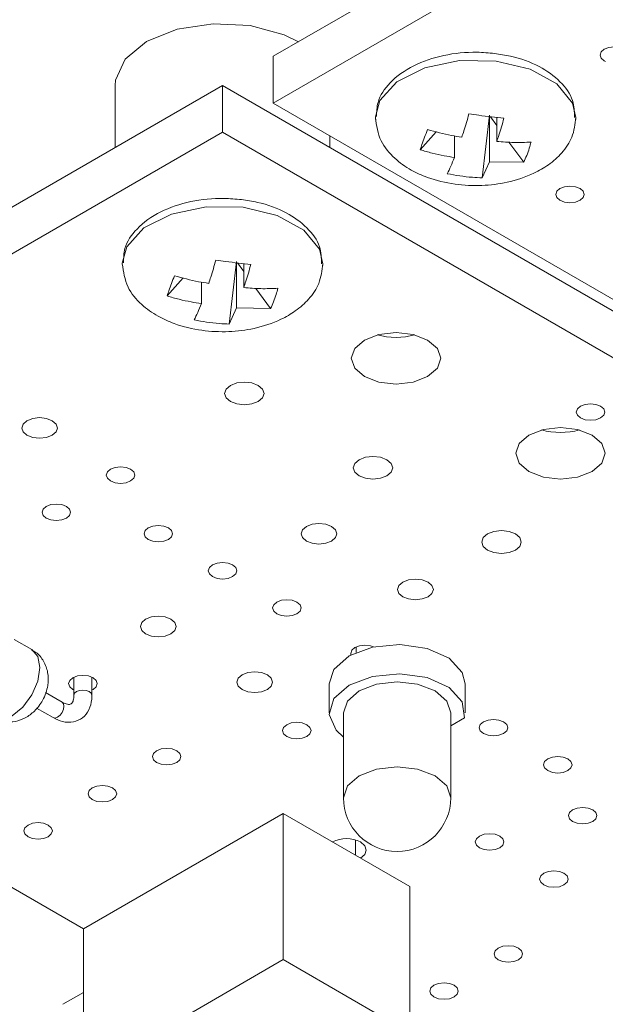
# Model space of a CAD drawing. Header units: millimetres. Extents: x 0 to 210, y 0 to 297.
# Tile 12 of 24: x 140.36 to 141.99, y 158.48 to 161.23. Entities that reach past the tile are written whole.
import ezdxf

# ---------------------------------------------------------------- set-up
doc = ezdxf.new("R2010")
doc.units = ezdxf.units.MM

msp = doc.modelspace()

# ---------------------------------------------------------------- linework, layer by layer
at = {"color": 7, "linetype": 'Continuous', "lineweight": 15}
for p, q in [((143.1847, 162.3521), (141.0634, 161.1275)), ((143.1847, 162.2214), (141.0634, 160.9968)), ((141.0634, 160.9968), (141.0634, 161.1275)), ((140.922, 161.0458), (138.8006, 159.8212)), ((140.622, 161.0459), (140.622, 160.8727)), ((140.922, 160.9152), (140.922, 161.0458)), ((142.7958, 159.9641), (140.922, 161.0458)), ((141.0634, 160.9968), (142.7958, 159.9967)), ((141.6477, 160.7878), (141.6678, 160.9627)), ((141.6678, 160.8332), (141.6678, 160.9627)), ((141.6883, 160.9345), (141.6707, 160.9586)), ((141.6883, 160.8897), (141.6883, 160.9568)), ((141.909, 160.9514), (141.9091, 160.9565)), ((141.519, 160.917), (141.4743, 160.8664)), ((140.922, 160.9152), (138.8006, 159.6906)), ((142.7958, 159.8334), (140.922, 160.9152)), ((141.222, 160.8726), (141.222, 160.9053)), ((141.5699, 160.845), (141.5699, 160.905)), ((141.7634, 160.8314), (141.7224, 160.8877)), ((141.6678, 160.8332), (141.6477, 160.7878)), ((141.6678, 160.8332), (141.7634, 160.8314)), ((140.9406, 160.3796), (140.9606, 160.5544)), ((140.9606, 160.4249), (140.9606, 160.5544)), ((140.9812, 160.5262), (140.9636, 160.5503)), ((140.9812, 160.4814), (140.9812, 160.5485)), ((141.2018, 160.5431), (141.202, 160.5482)), ((140.8119, 160.5087), (140.7672, 160.4582)), ((140.8628, 160.4368), (140.8628, 160.4967)), ((141.0563, 160.4232), (141.0153, 160.4794)), ((140.9606, 160.4249), (140.9406, 160.3796)), ((140.9606, 160.4249), (141.0563, 160.4232)), ((138.8006, 159.6906), (140.5331, 158.6905)), ((140.3889, 159.4709), (140.3401, 159.4991)), ((141.295, 159.4778), (141.295, 159.4628)), ((140.5069, 159.3936), (140.5069, 159.343)), ((140.5569, 159.343), (140.5569, 159.3936)), ((140.4736, 159.3238), (140.4269, 159.3509)), ((141.2198, 159.3754), (141.2198, 159.2937)), ((141.5998, 159.2937), (141.5998, 159.3754)), ((140.5069, 159.3435), (140.5069, 159.343)), ((140.4026, 159.3071), (140.4487, 159.2805)), ((141.2598, 159.2937), (141.2598, 159.0569)), ((141.5598, 159.0569), (141.5598, 159.2937)), ((141.5598, 159.2579), (141.5983, 159.2801)), ((141.0917, 159.0129), (140.5331, 158.6905)), ((141.0917, 158.6047), (141.0917, 159.0129)), ((141.4452, 158.8088), (141.0917, 159.0129)), ((141.2932, 158.9393), (141.2932, 158.8966)), ((141.2296, 158.9334), (141.2296, 158.9333)), ((141.4452, 158.4006), (141.4452, 158.8088)), ((140.5331, 158.2822), (140.5331, 158.6905)), ((141.0917, 158.6047), (140.5331, 158.2822)), ((141.4452, 158.4006), (141.0917, 158.6047)), ((140.5331, 158.5132), (140.4755, 158.4799))]:
    msp.add_line(p, q, dxfattribs=at)
at = {"color": 7, "linetype": 'Continuous', "lineweight": 15, "flags": 128}
for points in [[(141.1342, 161.1683), (141.0941, 161.1878), (140.9996, 161.2132), (140.8958, 161.2184), (140.7952, 161.2029), (140.7099, 161.1684), (140.6501, 161.1191), (140.6231, 161.061), (140.622, 161.0459)], [(142.0449, 161.1473), (142.032, 161.1523), (142.0167, 161.154), (142.0015, 161.1523), (141.9885, 161.1473), (141.9799, 161.1398), (141.9769, 161.131), (141.9799, 161.1222), (141.9885, 161.1147), (141.9918, 161.113)], [(141.6866, 161.1142), (141.5837, 161.1155), (141.4869, 161.0953), (141.4094, 161.0562), (141.3615, 161.0036), (141.3491, 160.9584), (141.3492, 160.9509)], [(141.921, 160.758), (141.9081, 160.763), (141.8928, 160.7648), (141.8775, 160.763), (141.8646, 160.758), (141.856, 160.7506), (141.8529, 160.7418), (141.856, 160.733), (141.8646, 160.7255), (141.8775, 160.7205), (141.8928, 160.7187), (141.9081, 160.7205), (141.921, 160.7255), (141.9296, 160.733), (141.9327, 160.7418), (141.9296, 160.7506), (141.921, 160.758)], [(140.9794, 160.7059), (140.8765, 160.7072), (140.7798, 160.687), (140.7023, 160.648), (140.6544, 160.5954), (140.642, 160.5501), (140.6421, 160.5426)], [(141.4951, 160.3351), (141.4545, 160.3507), (141.4067, 160.3562), (141.3589, 160.3507), (141.3184, 160.3351), (141.2913, 160.3117), (141.2817, 160.2841), (141.2913, 160.2565), (141.3184, 160.233), (141.3589, 160.2174), (141.4067, 160.2119), (141.4545, 160.2174), (141.4951, 160.233), (141.5222, 160.2565), (141.5317, 160.2841), (141.5222, 160.3117), (141.4951, 160.3351)], [(141.022, 160.2084), (141.0041, 160.2153), (140.983, 160.2177), (140.9619, 160.2153), (140.9441, 160.2084), (140.9321, 160.198), (140.9279, 160.1859), (140.9321, 160.1737), (140.9441, 160.1634), (140.9619, 160.1565), (140.983, 160.1541), (141.0041, 160.1565), (141.022, 160.1634), (141.034, 160.1737), (141.0381, 160.1859), (141.034, 160.198), (141.022, 160.2084)], [(141.9784, 160.1502), (141.9655, 160.1552), (141.9502, 160.1569), (141.9349, 160.1552), (141.922, 160.1502), (141.9134, 160.1427), (141.9103, 160.1339), (141.9134, 160.1251), (141.922, 160.1176), (141.9349, 160.1127), (141.9502, 160.1109), (141.9655, 160.1127), (141.9784, 160.1176), (141.987, 160.1251), (141.9901, 160.1339), (141.987, 160.1427), (141.9784, 160.1502)], [(140.4462, 160.1099), (140.43, 160.1161), (140.4108, 160.1183), (140.3917, 160.1161), (140.3754, 160.1099), (140.3646, 160.1005), (140.3608, 160.0894), (140.3646, 160.0784), (140.3754, 160.069), (140.3917, 160.0628), (140.4108, 160.0606), (140.43, 160.0628), (140.4462, 160.069), (140.457, 160.0784), (140.4608, 160.0894), (140.457, 160.1005), (140.4462, 160.1099)], [(141.9547, 160.0697), (141.9141, 160.0854), (141.8663, 160.0909), (141.8185, 160.0854), (141.778, 160.0697), (141.7509, 160.0463), (141.7414, 160.0187), (141.7509, 159.9911), (141.778, 159.9677), (141.8185, 159.9521), (141.8663, 159.9466), (141.9141, 159.9521), (141.9547, 159.9677), (141.9818, 159.9911), (141.9913, 160.0187), (141.9818, 160.0463), (141.9547, 160.0697)], [(141.3814, 160.0009), (141.3635, 160.0078), (141.3424, 160.0102), (141.3213, 160.0078), (141.3034, 160.0009), (141.2915, 159.9906), (141.2873, 159.9784), (141.2915, 159.9662), (141.3034, 159.9559), (141.3213, 159.949), (141.3424, 159.9466), (141.3635, 159.949), (141.3814, 159.9559), (141.3933, 159.9662), (141.3975, 159.9784), (141.3933, 159.9906), (141.3814, 160.0009)], [(140.6653, 159.974), (140.6524, 159.979), (140.6371, 159.9808), (140.6218, 159.979), (140.6089, 159.974), (140.6003, 159.9666), (140.5972, 159.9578), (140.6003, 159.949), (140.6089, 159.9415), (140.6218, 159.9365), (140.6371, 159.9347), (140.6524, 159.9365), (140.6653, 159.9415), (140.674, 159.949), (140.677, 159.9578), (140.674, 159.9666), (140.6653, 159.974)], [(140.4857, 159.8704), (140.4728, 159.8754), (140.4575, 159.8771), (140.4422, 159.8754), (140.4293, 159.8704), (140.4207, 159.8629), (140.4176, 159.8541), (140.4207, 159.8453), (140.4293, 159.8378), (140.4422, 159.8328), (140.4575, 159.8311), (140.4728, 159.8328), (140.4857, 159.8378), (140.4943, 159.8453), (140.4974, 159.8541), (140.4943, 159.8629), (140.4857, 159.8704)], [(140.7707, 159.8105), (140.7578, 159.8155), (140.7425, 159.8173), (140.7273, 159.8155), (140.7143, 159.8105), (140.7057, 159.8031), (140.7027, 159.7943), (140.7057, 159.7854), (140.7143, 159.778), (140.7273, 159.773), (140.7425, 159.7712), (140.7578, 159.773), (140.7707, 159.778), (140.7794, 159.7854), (140.7824, 159.7943), (140.7794, 159.8031), (140.7707, 159.8105)], [(141.2269, 159.8147), (141.2107, 159.8209), (141.1915, 159.8231), (141.1724, 159.8209), (141.1562, 159.8147), (141.1453, 159.8053), (141.1415, 159.7943), (141.1453, 159.7832), (141.1562, 159.7738), (141.1724, 159.7676), (141.1915, 159.7654), (141.2107, 159.7676), (141.2269, 159.7738), (141.2378, 159.7832), (141.2416, 159.7943), (141.2378, 159.8053), (141.2269, 159.8147)], [(141.7406, 159.7935), (141.7227, 159.8004), (141.7016, 159.8029), (141.6805, 159.8004), (141.6627, 159.7935), (141.6507, 159.7832), (141.6465, 159.771), (141.6507, 159.7589), (141.6627, 159.7485), (141.6805, 159.7416), (141.7016, 159.7392), (141.7227, 159.7416), (141.7406, 159.7485), (141.7526, 159.7589), (141.7567, 159.771), (141.7526, 159.7832), (141.7406, 159.7935)], [(140.9503, 159.7069), (140.9374, 159.7118), (140.9221, 159.7136), (140.9069, 159.7118), (140.8939, 159.7069), (140.8853, 159.6994), (140.8823, 159.6906), (140.8853, 159.6818), (140.8939, 159.6743), (140.9069, 159.6693), (140.9221, 159.6676), (140.9374, 159.6693), (140.9503, 159.6743), (140.959, 159.6818), (140.962, 159.6906), (140.959, 159.6994), (140.9503, 159.7069)], [(141.4963, 159.6592), (141.4801, 159.6654), (141.461, 159.6676), (141.4418, 159.6654), (141.4256, 159.6592), (141.4147, 159.6498), (141.4109, 159.6387), (141.4147, 159.6277), (141.4256, 159.6183), (141.4418, 159.612), (141.461, 159.6098), (141.4801, 159.612), (141.4963, 159.6183), (141.5072, 159.6277), (141.511, 159.6387), (141.5072, 159.6498), (141.4963, 159.6592)], [(141.1299, 159.6032), (141.117, 159.6082), (141.1017, 159.6099), (141.0865, 159.6082), (141.0735, 159.6032), (141.0649, 159.5957), (141.0619, 159.5869), (141.0649, 159.5781), (141.0735, 159.5706), (141.0865, 159.5656), (141.1017, 159.5639), (141.117, 159.5656), (141.1299, 159.5706), (141.1386, 159.5781), (141.1416, 159.5869), (141.1386, 159.5957), (141.1299, 159.6032)], [(140.7779, 159.5555), (140.7617, 159.5617), (140.7425, 159.5639), (140.7234, 159.5617), (140.7072, 159.5555), (140.6963, 159.5461), (140.6925, 159.535), (140.6963, 159.524), (140.7072, 159.5146), (140.7234, 159.5084), (140.7425, 159.5062), (140.7617, 159.5084), (140.7779, 159.5146), (140.7888, 159.524), (140.7926, 159.535), (140.7888, 159.5461), (140.7779, 159.5555)], [(141.2198, 159.3754), (141.2328, 159.4152), (141.2754, 159.4529), (141.3407, 159.4776), (141.4177, 159.485), (141.4933, 159.4739), (141.5548, 159.4462), (141.5919, 159.4066), (141.5998, 159.3754)], [(141.344, 159.4783), (141.3352, 159.4811), (141.32, 159.4829), (141.3047, 159.4811), (141.2918, 159.4762), (141.2831, 159.4687), (141.2801, 159.4599), (141.2807, 159.4559)], [(141.0473, 159.3999), (141.0311, 159.4062), (141.0119, 159.4084), (140.9928, 159.4062), (140.9766, 159.3999), (140.9657, 159.3906), (140.9619, 159.3795), (140.9657, 159.3685), (140.9766, 159.3591), (140.9928, 159.3528), (141.0119, 159.3506), (141.0311, 159.3528), (141.0473, 159.3591), (141.0582, 159.3685), (141.062, 159.3795), (141.0582, 159.3906), (141.0473, 159.3999)], [(141.2598, 159.2264), (141.2391, 159.2455), (141.2199, 159.2892), (141.2328, 159.3336), (141.2754, 159.3713), (141.3407, 159.3959), (141.4177, 159.4033), (141.4933, 159.3922), (141.5548, 159.3646), (141.5919, 159.325), (141.5983, 159.2801), (141.5983, 159.2801)], [(140.5601, 159.392), (140.5471, 159.397), (140.5319, 159.3987), (140.5166, 159.397), (140.5037, 159.392), (140.495, 159.3845), (140.492, 159.3757), (140.495, 159.3669), (140.5037, 159.3594), (140.5069, 159.3578)], [(140.5569, 159.3578), (140.5601, 159.3594), (140.5687, 159.3669), (140.5717, 159.3757), (140.5687, 159.3845), (140.5601, 159.392)], [(141.2598, 159.2937), (141.2712, 159.3269), (141.3037, 159.355), (141.3524, 159.3737), (141.4098, 159.3803), (141.4672, 159.3737), (141.5158, 159.355), (141.5484, 159.3269), (141.5598, 159.2937)], [(141.1576, 159.2608), (141.1447, 159.2658), (141.1294, 159.2675), (141.1141, 159.2658), (141.1012, 159.2608), (141.0926, 159.2533), (141.0895, 159.2445), (141.0926, 159.2357), (141.1012, 159.2282), (141.1141, 159.2233), (141.1294, 159.2215), (141.1447, 159.2233), (141.1576, 159.2282), (141.1662, 159.2357), (141.1693, 159.2445), (141.1662, 159.2533), (141.1576, 159.2608)], [(141.7074, 159.2688), (141.6944, 159.2738), (141.6792, 159.2755), (141.6639, 159.2738), (141.651, 159.2688), (141.6423, 159.2613), (141.6393, 159.2525), (141.6423, 159.2437), (141.651, 159.2362), (141.6639, 159.2312), (141.6792, 159.2295), (141.6944, 159.2312), (141.7074, 159.2362), (141.716, 159.2437), (141.7191, 159.2525), (141.716, 159.2613), (141.7074, 159.2688)], [(140.7941, 159.188), (140.7811, 159.193), (140.7659, 159.1948), (140.7506, 159.193), (140.7377, 159.188), (140.729, 159.1805), (140.726, 159.1717), (140.729, 159.1629), (140.7377, 159.1555), (140.7506, 159.1505), (140.7659, 159.1487), (140.7811, 159.1505), (140.7941, 159.1555), (140.8027, 159.1629), (140.8058, 159.1717), (140.8027, 159.1805), (140.7941, 159.188)], [(141.887, 159.1651), (141.874, 159.1701), (141.8588, 159.1718), (141.8435, 159.1701), (141.8306, 159.1651), (141.8219, 159.1576), (141.8189, 159.1488), (141.8219, 159.14), (141.8306, 159.1325), (141.8435, 159.1276), (141.8588, 159.1258), (141.874, 159.1276), (141.887, 159.1325), (141.8956, 159.14), (141.8987, 159.1488), (141.8956, 159.1576), (141.887, 159.1651)], [(140.6145, 159.0843), (140.6015, 159.0893), (140.5863, 159.0911), (140.571, 159.0893), (140.5581, 159.0843), (140.5494, 159.0769), (140.5464, 159.0681), (140.5494, 159.0592), (140.5581, 159.0518), (140.571, 159.0468), (140.5863, 159.045), (140.6015, 159.0468), (140.6145, 159.0518), (140.6231, 159.0592), (140.6262, 159.0681), (140.6231, 159.0769), (140.6145, 159.0843)], [(141.9565, 159.0232), (141.9436, 159.0282), (141.9283, 159.0299), (141.913, 159.0282), (141.9001, 159.0232), (141.8914, 159.0157), (141.8884, 159.0069), (141.8914, 158.9981), (141.9001, 158.9906), (141.913, 158.9856), (141.9283, 158.9839), (141.9436, 158.9856), (141.9565, 158.9906), (141.9651, 158.9981), (141.9682, 159.0069), (141.9651, 159.0157), (141.9565, 159.0232)], [(140.4349, 158.9807), (140.4219, 158.9856), (140.4067, 158.9874), (140.3914, 158.9856), (140.3785, 158.9807), (140.3698, 158.9732), (140.3668, 158.9644), (140.3698, 158.9556), (140.3785, 158.9481), (140.3914, 158.9431), (140.4067, 158.9414), (140.4219, 158.9431), (140.4349, 158.9481), (140.4435, 158.9556), (140.4466, 158.9644), (140.4435, 158.9732), (140.4349, 158.9807)], [(141.6964, 158.9498), (141.6835, 158.9547), (141.6682, 158.9565), (141.653, 158.9547), (141.64, 158.9498), (141.6314, 158.9423), (141.6283, 158.9335), (141.6314, 158.9247), (141.64, 158.9172), (141.653, 158.9122), (141.6682, 158.9105), (141.6835, 158.9122), (141.6964, 158.9172), (141.7051, 158.9247), (141.7081, 158.9335), (141.7051, 158.9423), (141.6964, 158.9498)], [(141.3074, 158.8884), (141.3193, 158.8987), (141.3235, 158.9109), (141.3193, 158.923), (141.3074, 158.9334)], [(141.876, 158.8461), (141.8631, 158.8511), (141.8478, 158.8528), (141.8326, 158.8511), (141.8196, 158.8461), (141.811, 158.8386), (141.8079, 158.8298), (141.811, 158.821), (141.8196, 158.8135), (141.8326, 158.8085), (141.8478, 158.8068), (141.8631, 158.8085), (141.876, 158.8135), (141.8847, 158.821), (141.8877, 158.8298), (141.8847, 158.8386), (141.876, 158.8461)], [(141.7487, 158.6369), (141.7357, 158.6419), (141.7205, 158.6437), (141.7052, 158.6419), (141.6923, 158.6369), (141.6836, 158.6295), (141.6806, 158.6207), (141.6836, 158.6119), (141.6923, 158.6044), (141.7052, 158.5994), (141.7205, 158.5976), (141.7357, 158.5994), (141.7487, 158.6044), (141.7573, 158.6119), (141.7604, 158.6207), (141.7573, 158.6295), (141.7487, 158.6369)], [(141.5691, 158.5333), (141.5561, 158.5382), (141.5409, 158.54), (141.5256, 158.5382), (141.5127, 158.5333), (141.504, 158.5258), (141.501, 158.517), (141.504, 158.5082), (141.5127, 158.5007), (141.5256, 158.4957), (141.5409, 158.494), (141.5561, 158.4957), (141.5691, 158.5007), (141.5777, 158.5082), (141.5808, 158.517), (141.5777, 158.5258), (141.5691, 158.5333)]]:
    msp.add_lwpolyline(points, dxfattribs=at)
at = {"color": 8, "linetype": 'Continuous', "lineweight": 15, "flags": 128}
for points in [[(141.9091, 160.9565), (141.9, 160.9968), (141.8562, 161.0506), (141.7817, 161.0916), (141.6866, 161.1142)], [(141.202, 160.5482), (141.1929, 160.5886), (141.149, 160.6423), (141.0745, 160.6833), (140.9794, 160.7059)], [(140.2789, 159.2804), (140.3041, 159.2755), (140.3339, 159.2858), (140.3636, 159.3099), (140.3889, 159.3439), (140.4057, 159.3828), (140.4117, 159.4206), (140.4057, 159.4515), (140.3889, 159.4709), (140.3889, 159.4709)], [(140.5569, 159.343), (140.555, 159.3485), (140.5495, 159.3532), (140.5414, 159.3564), (140.5319, 159.3575), (140.5223, 159.3564), (140.5142, 159.3532), (140.5088, 159.3485), (140.5069, 159.3435)], [(140.4487, 159.2805), (140.4544, 159.2794), (140.4611, 159.2818), (140.4679, 159.2872), (140.4736, 159.295), (140.4775, 159.3038), (140.4788, 159.3124), (140.4775, 159.3194), (140.4736, 159.3238), (140.4736, 159.3238)], [(141.2598, 159.0569), (141.2712, 159.0901), (141.3037, 159.1182), (141.3524, 159.1369), (141.4098, 159.1435), (141.4672, 159.1369), (141.5158, 159.1182), (141.5484, 159.0901), (141.5598, 159.0569), (141.5598, 159.0569)]]:
    msp.add_lwpolyline(points, dxfattribs=at)
at = {"color": 7, "linetype": 'Continuous', "lineweight": 15}
for centre, radius, start, end in [((141.4067, 160.5486), 0.2061, 255.089, 284.911), ((141.8663, 160.2832), 0.2061, 255.089, 284.911), ((141.4098, 159.0569), 0.15, 180, 0), ((141.2684, 158.8581), 0.0847, 62.612, 117.352)]:
    msp.add_arc(centre, radius, start, end, dxfattribs=at)
for points, knots in [([(141.6823, 161.1356), (141.6659, 161.137), (141.6185, 161.1411), (141.5383, 161.1328), (141.4524, 161.1041), (141.3898, 161.0587), (141.3536, 161.0072), (141.3527, 160.9727), (141.3523, 160.9592)], [0, 0, 0, 0, 0.105087, 0.304112, 0.50603, 0.713129, 0.888114, 1, 1, 1, 1]), ([(141.9058, 160.9564), (141.9052, 160.9725), (141.904, 161.0095), (141.8668, 161.0595), (141.8081, 161.102), (141.742, 161.1264), (141.6972, 161.1333), (141.6823, 161.1356)], [0, 0, 0, 0, 0.170662, 0.391952, 0.624199, 0.875153, 1, 1, 1, 1]), ([(141.3491, 160.9566), (141.3523, 160.9341), (141.3582, 160.8923), (141.3988, 160.8433), (141.4453, 160.8101), (141.5021, 160.7845), (141.5685, 160.7685), (141.6457, 160.7648), (141.7215, 160.7743), (141.7846, 160.7954), (141.8354, 160.8247), (141.8729, 160.8581), (141.9028, 160.9024), (141.9069, 160.9379), (141.9091, 160.9566)], [0, 0, 0, 0, 0.104207, 0.194266, 0.270387, 0.333427, 0.431062, 0.520467, 0.606065, 0.704787, 0.765753, 0.835129, 0.913224, 1, 1, 1, 1]), ([(141.6105, 160.9666), (141.6058, 160.9503), (141.5992, 160.9271), (141.5924, 160.9074), (141.5904, 160.9015)], [0, 0, 0, 0, 0.703786, 1, 1, 1, 1]), ([(141.7083, 160.9547), (141.6967, 160.9559), (141.6734, 160.9581), (141.6407, 160.9622), (141.6197, 160.9652), (141.6105, 160.9666)], [0, 0, 0, 0, 0.359463, 0.720198, 1, 1, 1, 1]), ([(141.7083, 160.9547), (141.706, 160.9464), (141.7014, 160.9298), (141.6947, 160.9085), (141.6903, 160.8956), (141.6883, 160.8897)], [0, 0, 0, 0, 0.350852, 0.70394, 1, 1, 1, 1]), ([(141.4948, 160.9229), (141.4919, 160.9157), (141.4862, 160.9012), (141.4794, 160.8825), (141.4759, 160.8713), (141.4743, 160.8664)], [0, 0, 0, 0, 0.359463, 0.720198, 1, 1, 1, 1]), ([(141.4948, 160.9229), (141.5171, 160.9168), (141.5488, 160.9081), (141.5809, 160.903), (141.5904, 160.9015)], [0, 0, 0, 0, 0.703786, 1, 1, 1, 1]), ([(141.6883, 160.8897), (141.7043, 160.8884), (141.7365, 160.8859), (141.7681, 160.8872), (141.7839, 160.8879)], [0, 0, 0, 0, 0.49796, 1, 1, 1, 1]), ([(141.7634, 160.8314), (141.7663, 160.8376), (141.772, 160.85), (141.7788, 160.8691), (141.7823, 160.8822), (141.7839, 160.8879)], [0, 0, 0, 0, 0.359463, 0.720198, 1, 1, 1, 1]), ([(141.4743, 160.8664), (141.4853, 160.8632), (141.5075, 160.8567), (141.5395, 160.85), (141.5604, 160.8466), (141.5699, 160.845)], [0, 0, 0, 0, 0.350852, 0.70394, 1, 1, 1, 1]), ([(141.5699, 160.845), (141.5665, 160.8365), (141.5598, 160.8192), (141.5532, 160.8062), (141.5499, 160.7997)], [0, 0, 0, 0, 0.49796, 1, 1, 1, 1]), ([(141.5499, 160.7997), (141.5615, 160.7975), (141.5848, 160.7931), (141.6175, 160.7894), (141.6385, 160.7883), (141.6477, 160.7878)], [0, 0, 0, 0, 0.359463, 0.720198, 1, 1, 1, 1]), ([(140.9752, 160.7273), (140.9588, 160.7288), (140.9114, 160.7329), (140.8312, 160.7245), (140.7452, 160.6958), (140.6827, 160.6505), (140.6465, 160.5989), (140.6456, 160.5644), (140.6452, 160.5509)], [0, 0, 0, 0, 0.105087, 0.304112, 0.50603, 0.713129, 0.888114, 1, 1, 1, 1]), ([(141.1987, 160.5481), (141.1981, 160.5642), (141.1968, 160.6012), (141.1597, 160.6513), (141.101, 160.6938), (141.0349, 160.7182), (140.9901, 160.7251), (140.9752, 160.7273)], [0, 0, 0, 0, 0.170662, 0.391952, 0.624199, 0.875153, 1, 1, 1, 1]), ([(140.9033, 160.5583), (140.8987, 160.542), (140.892, 160.5189), (140.8853, 160.4991), (140.8833, 160.4933)], [0, 0, 0, 0, 0.703786, 1, 1, 1, 1]), ([(141.0012, 160.5464), (140.9896, 160.5476), (140.9663, 160.5499), (140.9336, 160.5539), (140.9125, 160.557), (140.9033, 160.5583)], [0, 0, 0, 0, 0.359463, 0.720198, 1, 1, 1, 1]), ([(140.642, 160.5483), (140.6451, 160.5259), (140.651, 160.484), (140.6916, 160.435), (140.7381, 160.4018), (140.795, 160.3762), (140.8614, 160.3602), (140.9386, 160.3565), (141.0144, 160.3661), (141.0775, 160.3871), (141.1283, 160.4165), (141.1658, 160.4498), (141.1957, 160.4941), (141.1998, 160.5296), (141.202, 160.5483)], [0, 0, 0, 0, 0.104207, 0.194266, 0.270387, 0.333427, 0.431062, 0.520467, 0.606065, 0.704787, 0.765753, 0.835129, 0.913224, 1, 1, 1, 1]), ([(141.0012, 160.5464), (140.9989, 160.5381), (140.9942, 160.5215), (140.9875, 160.5002), (140.9832, 160.4873), (140.9812, 160.4814)], [0, 0, 0, 0, 0.350852, 0.70394, 1, 1, 1, 1]), ([(140.7877, 160.5147), (140.7848, 160.5074), (140.779, 160.4929), (140.7723, 160.4742), (140.7687, 160.463), (140.7672, 160.4582)], [0, 0, 0, 0, 0.359463, 0.720198, 1, 1, 1, 1]), ([(140.7877, 160.5147), (140.81, 160.5085), (140.8416, 160.4998), (140.8738, 160.4948), (140.8833, 160.4933)], [0, 0, 0, 0, 0.703786, 1, 1, 1, 1]), ([(140.9812, 160.4814), (140.9972, 160.4801), (141.0293, 160.4776), (141.0609, 160.479), (141.0768, 160.4797)], [0, 0, 0, 0, 0.49796, 1, 1, 1, 1]), ([(141.0563, 160.4232), (141.0591, 160.4294), (141.0649, 160.4418), (141.0716, 160.4608), (141.0752, 160.4739), (141.0768, 160.4797)], [0, 0, 0, 0, 0.359463, 0.720198, 1, 1, 1, 1]), ([(140.7672, 160.4582), (140.7782, 160.4549), (140.8004, 160.4484), (140.8324, 160.4417), (140.8533, 160.4383), (140.8628, 160.4368)], [0, 0, 0, 0, 0.350852, 0.70394, 1, 1, 1, 1]), ([(140.8628, 160.4368), (140.8594, 160.4282), (140.8527, 160.4109), (140.846, 160.3979), (140.8427, 160.3914)], [0, 0, 0, 0, 0.49796, 1, 1, 1, 1]), ([(140.8427, 160.3914), (140.8543, 160.3892), (140.8776, 160.3848), (140.9104, 160.3811), (140.9314, 160.38), (140.9406, 160.3796)], [0, 0, 0, 0, 0.359463, 0.720198, 1, 1, 1, 1]), ([(140.2791, 159.2808), (140.2798, 159.2802), (140.2892, 159.2724), (140.3125, 159.2678), (140.3434, 159.2685), (140.3722, 159.2793), (140.3987, 159.299), (140.4222, 159.3298), (140.4356, 159.3678), (140.4356, 159.4063), (140.4235, 159.4384), (140.4066, 159.4607), (140.3924, 159.4676), (140.3881, 159.4697)], [0, 0, 0, 0, 0.008303, 0.112593, 0.20486, 0.294714, 0.39207, 0.506653, 0.641478, 0.753151, 0.85548, 0.956715, 1, 1, 1, 1]), ([(140.4487, 159.2805), (140.4574, 159.2763), (140.4761, 159.2673), (140.5053, 159.2665), (140.5323, 159.2787), (140.5501, 159.3018), (140.5563, 159.3248), (140.5568, 159.3393), (140.5569, 159.343)], [0, 0, 0, 0, 0.173956, 0.374204, 0.555602, 0.741874, 0.934285, 1, 1, 1, 1]), ([(140.5069, 159.343), (140.5064, 159.3379), (140.5056, 159.3269), (140.5002, 159.3195), (140.4973, 159.3177), (140.4878, 159.317), (140.4778, 159.3218), (140.4736, 159.3238)], [0, 0, 0, 0, 0.180055, 0.37963, 0.619789, 0.839567, 1, 1, 1, 1])]:
    msp.add_open_spline(points, degree=3, knots=knots, dxfattribs=at)

doc.saveas('drawing.dxf')
